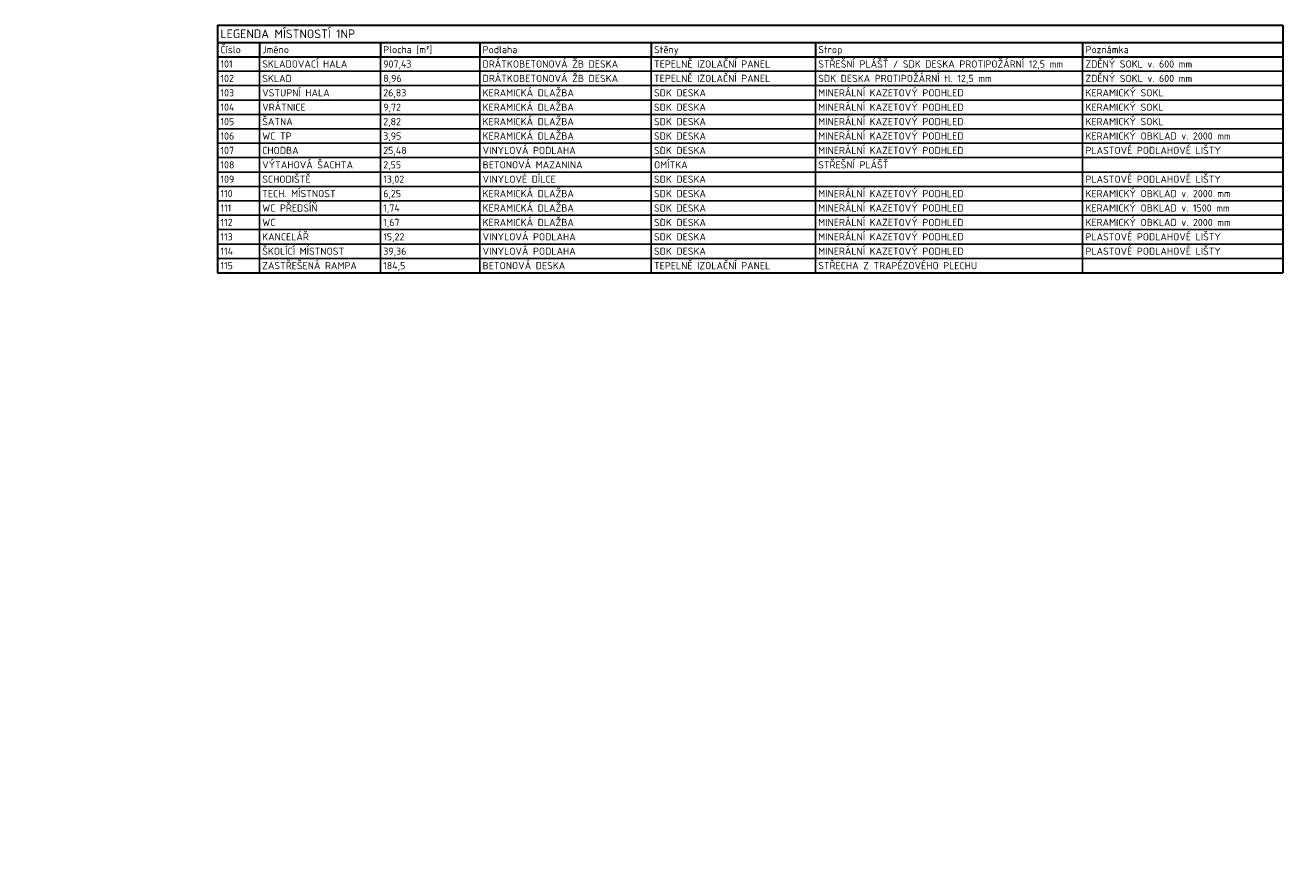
# Model space of a CAD drawing. Header units: millimetres. Extents: x -102634 to 407724, y -68883 to 155589.
# Tile 6 of 80: x 24448 to 46275, y 50342 to 65024. Entities that reach past the tile are written whole.
import ezdxf

# ---------------------------------------------------------------- set-up
doc = ezdxf.new("R2010")
doc.units = ezdxf.units.MM
doc.header["$LTSCALE"] = 20
doc.layers.add('CKTABULKY', color=7, linetype='Continuous', lineweight=25)
doc.styles.add('TABULKY', font='isocpeur.ttf')

msp = doc.modelspace()

# ---------------------------------------------------------------- linework, layer by layer
at = {"layer": 'CKTABULKY', "lineweight": 30}
for p, q in [((27787, 65024), (46275, 65024)), ((27787, 65024), (27787, 64724)), ((46275, 65024), (46275, 64724)), ((27787, 64724), (27787, 64474)), ((27787, 64724), (28512, 64724)), ((28512, 64724), (30612, 64724)), ((28512, 64724), (28512, 64474)), ((30612, 64724), (32337, 64724)), ((30612, 64724), (30612, 64474)), ((32337, 64724), (35312, 64724)), ((32337, 64724), (32337, 64474)), ((35312, 64724), (38162, 64724)), ((35312, 64724), (35312, 64474)), ((38162, 64724), (42800, 64724)), ((38162, 64724), (38162, 64474)), ((42800, 64724), (46275, 64724)), ((42800, 64724), (42800, 64474)), ((46275, 64724), (46275, 64474)), ((27787, 64474), (27787, 60724)), ((27787, 64474), (28512, 64474)), ((28512, 64474), (30612, 64474)), ((30612, 64474), (32337, 64474)), ((32337, 64474), (35312, 64474)), ((35312, 64474), (38162, 64474)), ((38162, 64474), (42800, 64474)), ((42800, 64474), (46275, 64474)), ((46275, 64474), (46275, 60724)), ((27787, 60724), (28512, 60724)), ((28512, 60724), (30612, 60724)), ((30612, 60724), (32337, 60724)), ((32337, 60724), (35312, 60724)), ((35312, 60724), (38162, 60724)), ((38162, 60724), (42800, 60724)), ((42800, 60724), (46275, 60724))]:
    msp.add_line(p, q, dxfattribs=at)
at = {"layer": 'CKTABULKY'}
for p, q in [((28512, 64474), (28512, 60724)), ((30612, 64474), (30612, 60724)), ((32337, 64474), (32337, 60724)), ((35312, 64474), (35312, 60724)), ((38162, 64474), (38162, 60724)), ((42800, 64474), (42800, 60724)), ((27787, 64224), (28512, 64224)), ((28512, 64224), (30612, 64224)), ((30612, 64224), (32337, 64224)), ((32337, 64224), (35312, 64224)), ((35312, 64224), (38162, 64224)), ((38162, 64224), (42800, 64224)), ((42800, 64224), (46275, 64224)), ((27787, 63974), (28512, 63974)), ((28512, 63974), (30612, 63974)), ((30612, 63974), (32337, 63974)), ((32337, 63974), (35312, 63974)), ((35312, 63974), (38162, 63974)), ((38162, 63974), (42800, 63974)), ((42800, 63974), (46275, 63974)), ((27787, 63724), (28512, 63724)), ((28512, 63724), (30612, 63724)), ((30612, 63724), (32337, 63724)), ((32337, 63724), (35312, 63724)), ((35312, 63724), (38162, 63724)), ((38162, 63724), (42800, 63724)), ((42800, 63724), (46275, 63724)), ((27787, 63474), (28512, 63474)), ((28512, 63474), (30612, 63474)), ((30612, 63474), (32337, 63474)), ((32337, 63474), (35312, 63474)), ((35312, 63474), (38162, 63474)), ((38162, 63474), (42800, 63474)), ((42800, 63474), (46275, 63474)), ((27787, 63224), (28512, 63224)), ((28512, 63224), (30612, 63224)), ((30612, 63224), (32337, 63224)), ((32337, 63224), (35312, 63224)), ((35312, 63224), (38162, 63224)), ((38162, 63224), (42800, 63224)), ((42800, 63224), (46275, 63224)), ((27787, 62974), (28512, 62974)), ((28512, 62974), (30612, 62974)), ((30612, 62974), (32337, 62974)), ((32337, 62974), (35312, 62974)), ((35312, 62974), (38162, 62974)), ((38162, 62974), (42800, 62974)), ((42800, 62974), (46275, 62974)), ((27787, 62724), (28512, 62724)), ((28512, 62724), (30612, 62724)), ((30612, 62724), (32337, 62724)), ((32337, 62724), (35312, 62724)), ((35312, 62724), (38162, 62724)), ((38162, 62724), (42800, 62724)), ((42800, 62724), (46275, 62724)), ((27787, 62474), (28512, 62474)), ((28512, 62474), (30612, 62474)), ((30612, 62474), (32337, 62474)), ((32337, 62474), (35312, 62474)), ((35312, 62474), (38162, 62474)), ((38162, 62474), (42800, 62474)), ((42800, 62474), (46275, 62474)), ((27787, 62224), (28512, 62224)), ((28512, 62224), (30612, 62224)), ((30612, 62224), (32337, 62224)), ((32337, 62224), (35312, 62224)), ((35312, 62224), (38162, 62224)), ((38162, 62224), (42800, 62224)), ((42800, 62224), (46275, 62224)), ((27787, 61974), (28512, 61974)), ((28512, 61974), (30612, 61974)), ((30612, 61974), (32337, 61974)), ((32337, 61974), (35312, 61974)), ((35312, 61974), (38162, 61974)), ((38162, 61974), (42800, 61974)), ((42800, 61974), (46275, 61974)), ((27787, 61724), (28512, 61724)), ((28512, 61724), (30612, 61724)), ((30612, 61724), (32337, 61724)), ((32337, 61724), (35312, 61724)), ((35312, 61724), (38162, 61724)), ((38162, 61724), (42800, 61724)), ((42800, 61724), (46275, 61724)), ((27787, 61474), (28512, 61474)), ((28512, 61474), (30612, 61474)), ((30612, 61474), (32337, 61474)), ((32337, 61474), (35312, 61474)), ((35312, 61474), (38162, 61474)), ((38162, 61474), (42800, 61474)), ((42800, 61474), (46275, 61474)), ((27787, 61224), (28512, 61224)), ((28512, 61224), (30612, 61224)), ((30612, 61224), (32337, 61224)), ((32337, 61224), (35312, 61224)), ((35312, 61224), (38162, 61224)), ((38162, 61224), (42800, 61224)), ((42800, 61224), (46275, 61224)), ((27787, 60974), (28512, 60974)), ((28512, 60974), (30612, 60974)), ((30612, 60974), (32337, 60974)), ((32337, 60974), (35312, 60974)), ((35312, 60974), (38162, 60974)), ((38162, 60974), (42800, 60974)), ((42800, 60974), (46275, 60974))]:
    msp.add_line(p, q, dxfattribs=at)

# ---------------------------------------------------------------- texts
at = {"layer": 'CKTABULKY', "color": 6, "style": 'TABULKY'}
msp.add_text('LEGENDA MÍSTNOSTÍ 1NP', height=150, dxfattribs=at).set_placement((27837, 64799))
at = {"layer": 'CKTABULKY', "style": 'TABULKY'}
for s, p in [('Číslo', (27837, 64537)), ('Jméno', (28562, 64537)), ('Plocha [m²]', (30662, 64537)), ('Podlaha', (32387, 64537)), ('Stěny', (35362, 64537)), ('Strop', (38212, 64537)), ('Poznámka', (42850, 64537)), ('101', (27837, 64287)), ('SKLADOVACÍ HALA', (28562, 64287)), ('907,43', (30662, 64287)), ('DRÁTKOBETONOVÁ ŽB DESKA', (32387, 64287)), ('TEPELNĚ IZOLAČNÍ PANEL', (35362, 64287)), ('STŘEŠNÍ PLÁŠŤ / SDK DESKA PROTIPOŽÁRNÍ 12,5 mm', (38212, 64287)), ('ZDĚNÝ SOKL v. 600 mm', (42850, 64287)), ('DRÁTKOBETONOVÁ ŽB DESKA', (32387, 64037)), ('TEPELNĚ IZOLAČNÍ PANEL', (35362, 64037)), ('SDK DESKA PROTIPOŽÁRNÍ tl. 12,5 mm', (38212, 64037)), ('ZDĚNÝ SOKL v. 600 mm', (42850, 64037)), ('102', (27837, 64037)), ('SKLAD', (28562, 64037)), ('8,96', (30662, 64037)), ('103', (27837, 63787)), ('VSTUPNÍ HALA', (28562, 63787)), ('26,83', (30662, 63787)), ('KERAMICKÁ DLAŽBA', (32387, 63787)), ('SDK DESKA', (35362, 63787)), ('MINERÁLNÍ KAZETOVÝ PODHLED', (38212, 63787)), ('KERAMICKÝ SOKL', (42850, 63787)), ('104', (27837, 63537)), ('VRÁTNICE', (28562, 63537)), ('9,72', (30662, 63537)), ('KERAMICKÁ DLAŽBA', (32387, 63537)), ('SDK DESKA', (35362, 63537)), ('MINERÁLNÍ KAZETOVÝ PODHLED', (38212, 63537)), ('KERAMICKÝ SOKL', (42850, 63537)), ('105', (27837, 63287)), ('ŠATNA', (28562, 63287)), ('2,82', (30662, 63287)), ('KERAMICKÁ DLAŽBA', (32387, 63287)), ('SDK DESKA', (35362, 63287)), ('MINERÁLNÍ KAZETOVÝ PODHLED', (38212, 63287)), ('KERAMICKÝ SOKL', (42850, 63287)), ('106', (27837, 63037)), ('WC TP', (28562, 63037)), ('3,95', (30662, 63037)), ('KERAMICKÁ DLAŽBA', (32387, 63037)), ('SDK DESKA', (35362, 63037)), ('MINERÁLNÍ KAZETOVÝ PODHLED', (38212, 63037)), ('KERAMICKÝ OBKLAD v. 2000 mm', (42850, 63037)), ('107', (27837, 62787)), ('CHODBA', (28562, 62787)), ('25,48', (30662, 62787)), ('VINYLOVÁ PODLAHA', (32387, 62787)), ('SDK DESKA', (35362, 62787)), ('MINERÁLNÍ KAZETOVÝ PODHLED', (38212, 62787)), ('PLASTOVÉ PODLAHOVÉ LIŠTY', (42850, 62787)), ('108', (27837, 62537)), ('VÝTAHOVÁ ŠACHTA', (28562, 62537)), ('2,55', (30662, 62537)), ('BETONOVÁ MAZANINA', (32387, 62537)), ('OMÍTKA', (35362, 62537)), ('STŘEŠNÍ PLÁŠŤ', (38212, 62537)), ('SCHODIŠTĚ', (28562, 62287)), ('VINYLOVÉ DÍLCE', (32387, 62287)), ('PLASTOVÉ PODLAHOVÉ LIŠTY', (42850, 62287)), ('109', (27837, 62287)), ('13,02', (30662, 62287)), ('SDK DESKA', (35362, 62287)), ('110', (27837, 62037)), ('TECH. MÍSTNOST', (28562, 62037)), ('6,25', (30662, 62037)), ('KERAMICKÁ DLAŽBA', (32387, 62037)), ('SDK DESKA', (35362, 62037)), ('MINERÁLNÍ KAZETOVÝ PODHLED', (38212, 62037)), ('KERAMICKÝ OBKLAD v. 2000 mm', (42850, 62037)), ('111', (27837, 61787)), ('WC PŘEDSÍŇ', (28562, 61787)), ('1,74', (30662, 61787)), ('KERAMICKÁ DLAŽBA', (32387, 61787)), ('SDK DESKA', (35362, 61787)), ('MINERÁLNÍ KAZETOVÝ PODHLED', (38212, 61787)), ('KERAMICKÝ OBKLAD v. 1500 mm', (42850, 61787)), ('112', (27837, 61537)), ('WC', (28562, 61537)), ('1,67', (30662, 61537)), ('KERAMICKÁ DLAŽBA', (32387, 61537)), ('SDK DESKA', (35362, 61537)), ('MINERÁLNÍ KAZETOVÝ PODHLED', (38212, 61537)), ('KERAMICKÝ OBKLAD v. 2000 mm', (42850, 61537)), ('113', (27837, 61287)), ('KANCELÁŘ', (28562, 61287)), ('15,22', (30662, 61287)), ('VINYLOVÁ PODLAHA', (32387, 61287)), ('SDK DESKA', (35362, 61287)), ('MINERÁLNÍ KAZETOVÝ PODHLED', (38212, 61287)), ('PLASTOVÉ PODLAHOVÉ LIŠTY', (42850, 61287)), ('114', (27837, 61037)), ('ŠKOLÍCÍ MÍSTNOST', (28562, 61037)), ('39,36', (30662, 61037)), ('VINYLOVÁ PODLAHA', (32387, 61037)), ('SDK DESKA', (35362, 61037)), ('MINERÁLNÍ KAZETOVÝ PODHLED', (38212, 61037)), ('PLASTOVÉ PODLAHOVÉ LIŠTY', (42850, 61037)), ('115', (27837, 60787)), ('ZASTŘEŠENÁ RAMPA', (28562, 60787)), ('184,5', (30662, 60787)), ('BETONOVÁ DESKA', (32387, 60787)), ('TEPELNĚ IZOLAČNÍ PANEL', (35362, 60787)), ('STŘECHA Z TRAPÉZOVÉHO PLECHU', (38212, 60787)), ('^M', (24448, 54367)), ('^M', (24448, 52467)), ('^M', (24448, 50342))]:
    msp.add_text(s, height=125, dxfattribs=at).set_placement(p)

doc.saveas('drawing.dxf')
